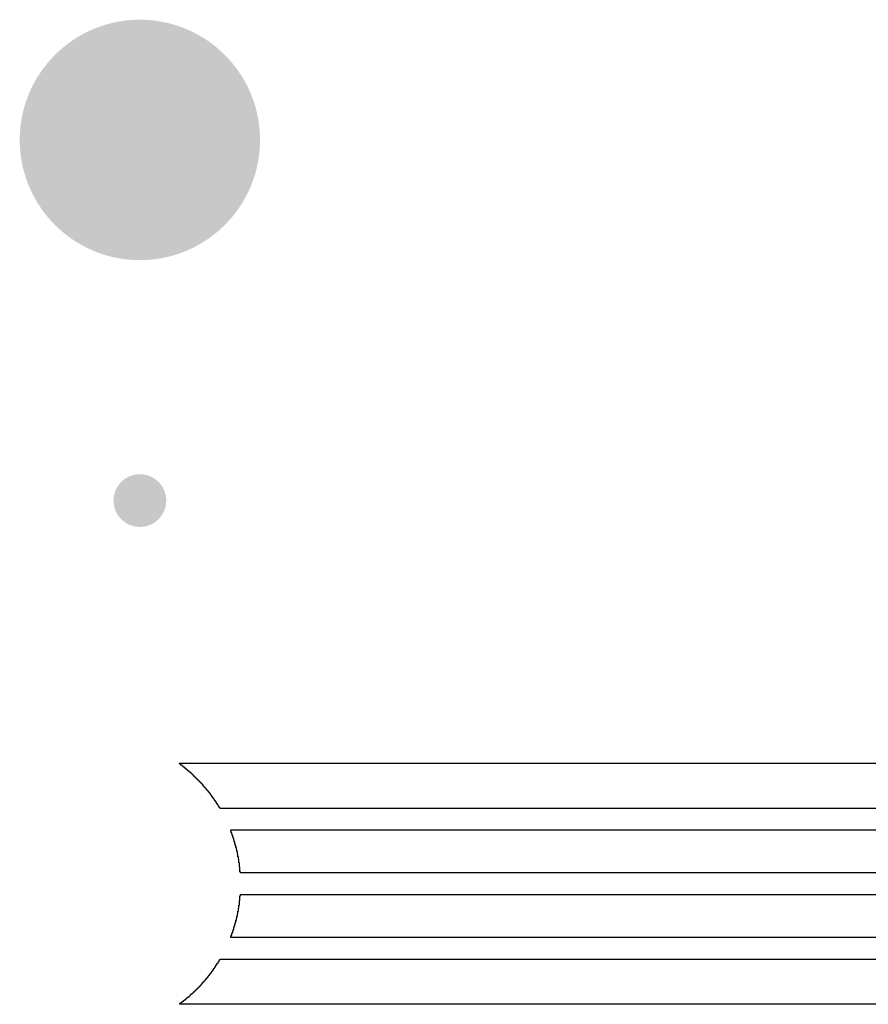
# Model space of a CAD drawing. Header units: inches. Extents: x 3 to 137, y 3 to 137.
# Tile 3 of 5: x 3 to 21, y 116 to 136. Entities that reach past the tile are written whole.
import ezdxf

# ---------------------------------------------------------------- set-up
doc = ezdxf.new("R2010")
doc.units = ezdxf.units.IN
doc.layers.add('Pad Holes', color=156, linetype='Continuous')
doc.layers.add('Top Solder', color=216, linetype='Continuous')

# ---------------------------------------------------------------- blocks, each defined once
blk = doc.blocks.new('TP_1_00MM_3813')
at = {"layer": 'Top Solder'}
h = blk.add_hatch(color=216, dxfattribs=at)
edge = h.paths.add_edge_path()
edge.add_arc((0, 0), 0.55, 0, 360)

msp = doc.modelspace()

# ---------------------------------------------------------------- hatches: boundary and pattern name
at = {"layer": 'Pad Holes'}
h = msp.add_hatch(color=7, dxfattribs=at)
edge = h.paths.add_edge_path()
edge.add_arc((5.994, 133.994), 1.75, 0, 360)
at = {"layer": 'Top Solder'}
h = msp.add_hatch(color=216, dxfattribs=at)
edge = h.paths.add_edge_path()
edge.add_arc((5.994, 133.994), 2.5, 0, 360)

# ---------------------------------------------------------------- linework, layer by layer
for p, q in [((6.815, 121.025), (6.815, 121.036)), ((6.815, 121.036), (38.807, 121.036)), ((6.826, 121.025), (6.815, 121.025)), ((6.826, 121.014), (6.826, 121.025)), ((6.836, 121.014), (6.826, 121.014)), ((6.836, 121.004), (6.836, 121.014)), ((6.847, 121.004), (6.836, 121.004)), ((6.847, 120.993), (6.847, 121.004)), ((6.868, 120.993), (6.847, 120.993)), ((6.868, 120.983), (6.868, 120.993)), ((6.879, 120.983), (6.868, 120.983)), ((6.879, 120.972), (6.879, 120.983)), ((6.889, 120.972), (6.879, 120.972)), ((6.889, 120.962), (6.889, 120.972)), ((6.9, 120.962), (6.889, 120.962)), ((6.9, 120.951), (6.9, 120.962)), ((6.921, 120.951), (6.9, 120.951)), ((6.921, 120.94), (6.921, 120.951)), ((6.932, 120.94), (6.921, 120.94)), ((6.932, 120.93), (6.932, 120.94)), ((6.942, 120.93), (6.932, 120.93)), ((6.942, 120.919), (6.942, 120.93)), ((6.953, 120.919), (6.942, 120.919)), ((6.953, 120.909), (6.953, 120.919)), ((6.974, 120.909), (6.953, 120.909)), ((6.974, 120.898), (6.974, 120.909)), ((6.985, 120.898), (6.974, 120.898)), ((6.985, 120.887), (6.985, 120.898)), ((6.995, 120.887), (6.985, 120.887)), ((6.995, 120.877), (6.995, 120.887)), ((7.006, 120.877), (6.995, 120.877)), ((7.006, 120.866), (7.006, 120.877)), ((7.016, 120.866), (7.006, 120.866)), ((7.016, 120.856), (7.016, 120.866)), ((7.027, 120.856), (7.016, 120.856)), ((7.027, 120.845), (7.027, 120.856)), ((7.048, 120.845), (7.027, 120.845)), ((7.048, 120.835), (7.048, 120.845)), ((7.059, 120.835), (7.048, 120.835)), ((7.059, 120.824), (7.059, 120.835)), ((7.069, 120.824), (7.059, 120.824)), ((7.069, 120.813), (7.069, 120.824)), ((7.08, 120.813), (7.069, 120.813)), ((7.08, 120.803), (7.08, 120.813)), ((7.09, 120.803), (7.08, 120.803)), ((7.09, 120.792), (7.09, 120.803)), ((7.101, 120.792), (7.09, 120.792)), ((7.101, 120.782), (7.101, 120.792)), ((7.112, 120.782), (7.101, 120.782)), ((7.112, 120.771), (7.112, 120.782)), ((7.122, 120.771), (7.112, 120.771)), ((7.122, 120.76), (7.122, 120.771)), ((7.133, 120.76), (7.122, 120.76)), ((7.133, 120.75), (7.133, 120.76)), ((7.143, 120.75), (7.133, 120.75)), ((7.143, 120.739), (7.143, 120.75)), ((7.154, 120.739), (7.143, 120.739)), ((7.154, 120.729), (7.154, 120.739)), ((7.165, 120.729), (7.154, 120.729)), ((7.165, 120.718), (7.165, 120.729)), ((7.175, 120.718), (7.165, 120.718)), ((7.175, 120.708), (7.175, 120.718)), ((7.186, 120.708), (7.175, 120.708)), ((7.186, 120.697), (7.186, 120.708)), ((7.196, 120.697), (7.186, 120.697)), ((7.196, 120.686), (7.196, 120.697)), ((7.207, 120.686), (7.196, 120.686)), ((7.207, 120.676), (7.207, 120.686)), ((7.217, 120.676), (7.207, 120.676)), ((7.217, 120.665), (7.217, 120.676)), ((7.228, 120.665), (7.217, 120.665)), ((7.228, 120.655), (7.228, 120.665)), ((7.239, 120.655), (7.228, 120.655)), ((7.239, 120.644), (7.239, 120.655)), ((7.249, 120.644), (7.239, 120.644)), ((7.249, 120.633), (7.249, 120.644)), ((7.26, 120.633), (7.249, 120.633)), ((7.26, 120.623), (7.26, 120.633)), ((7.27, 120.623), (7.26, 120.623)), ((7.27, 120.612), (7.27, 120.623)), ((7.281, 120.612), (7.27, 120.612)), ((7.281, 120.602), (7.281, 120.612)), ((7.292, 120.602), (7.281, 120.602)), ((7.292, 120.591), (7.292, 120.602)), ((7.302, 120.591), (7.292, 120.591)), ((7.302, 120.581), (7.302, 120.591)), ((7.313, 120.581), (7.302, 120.581)), ((7.313, 120.559), (7.313, 120.581)), ((7.323, 120.559), (7.313, 120.559)), ((7.323, 120.549), (7.323, 120.559)), ((7.334, 120.549), (7.323, 120.549)), ((7.334, 120.538), (7.334, 120.549)), ((7.344, 120.538), (7.334, 120.538)), ((7.344, 120.528), (7.344, 120.538)), ((7.355, 120.528), (7.344, 120.528)), ((7.355, 120.517), (7.355, 120.528)), ((7.366, 120.517), (7.355, 120.517)), ((7.366, 120.506), (7.366, 120.517)), ((7.376, 120.506), (7.366, 120.506)), ((7.376, 120.485), (7.376, 120.506)), ((7.387, 120.485), (7.376, 120.485)), ((7.387, 120.475), (7.387, 120.485)), ((7.397, 120.475), (7.387, 120.475)), ((7.397, 120.464), (7.397, 120.475)), ((7.408, 120.464), (7.397, 120.464)), ((7.408, 120.454), (7.408, 120.464)), ((7.419, 120.454), (7.408, 120.454)), ((7.419, 120.432), (7.419, 120.454)), ((7.429, 120.432), (7.419, 120.432)), ((7.429, 120.422), (7.429, 120.432)), ((7.44, 120.422), (7.429, 120.422)), ((7.44, 120.411), (7.44, 120.422)), ((7.45, 120.411), (7.44, 120.411)), ((7.45, 120.401), (7.45, 120.411)), ((7.461, 120.401), (7.45, 120.401)), ((7.461, 120.379), (7.461, 120.401)), ((7.471, 120.379), (7.461, 120.379)), ((7.471, 120.369), (7.471, 120.379)), ((7.482, 120.369), (7.471, 120.369)), ((7.482, 120.358), (7.482, 120.369)), ((7.493, 120.358), (7.482, 120.358)), ((7.493, 120.337), (7.493, 120.358)), ((7.503, 120.337), (7.493, 120.337)), ((7.503, 120.327), (7.503, 120.337)), ((7.514, 120.327), (7.503, 120.327)), ((7.514, 120.305), (7.514, 120.327)), ((7.524, 120.305), (7.514, 120.305)), ((7.524, 120.295), (7.524, 120.305)), ((7.535, 120.295), (7.524, 120.295)), ((7.535, 120.284), (7.535, 120.295)), ((7.546, 120.284), (7.535, 120.284)), ((7.546, 120.263), (7.546, 120.284)), ((7.556, 120.263), (7.546, 120.263)), ((7.556, 120.252), (7.556, 120.263)), ((7.567, 120.252), (7.556, 120.252)), ((7.567, 120.231), (7.567, 120.252)), ((7.577, 120.231), (7.567, 120.231)), ((7.577, 120.221), (7.577, 120.231)), ((7.588, 120.221), (7.577, 120.221)), ((7.588, 120.2), (7.588, 120.221)), ((7.598, 120.2), (7.588, 120.2)), ((7.598, 120.189), (7.598, 120.2)), ((7.609, 120.189), (7.598, 120.189)), ((7.609, 120.168), (7.609, 120.189)), ((7.62, 120.168), (7.609, 120.168)), ((7.62, 120.147), (7.62, 120.168)), ((7.63, 120.147), (7.62, 120.147)), ((7.63, 120.136), (7.63, 120.147)), ((7.641, 120.136), (7.63, 120.136)), ((7.641, 120.115), (7.641, 120.136)), ((7.651, 120.115), (7.641, 120.115)), ((7.651, 120.104), (7.651, 120.115)), ((7.662, 120.104), (7.651, 120.104)), ((7.662, 120.094), (7.662, 120.104)), ((29.939, 120.094), (7.662, 120.094)), ((7.884, 119.618), (7.884, 119.649)), ((7.884, 119.649), (29.939, 119.649)), ((7.895, 119.618), (7.884, 119.618)), ((7.895, 119.586), (7.895, 119.618)), ((7.905, 119.586), (7.895, 119.586)), ((7.905, 119.565), (7.905, 119.586)), ((7.916, 119.565), (7.905, 119.565)), ((7.916, 119.533), (7.916, 119.565)), ((7.927, 119.533), (7.916, 119.533)), ((7.927, 119.501), (7.927, 119.533)), ((7.937, 119.501), (7.927, 119.501)), ((7.937, 119.469), (7.937, 119.501)), ((7.948, 119.469), (7.937, 119.469)), ((7.948, 119.438), (7.948, 119.469)), ((7.958, 119.438), (7.948, 119.438)), ((7.958, 119.395), (7.958, 119.438)), ((7.969, 119.395), (7.958, 119.395)), ((7.969, 119.364), (7.969, 119.395)), ((7.979, 119.364), (7.969, 119.364)), ((7.979, 119.321), (7.979, 119.364)), ((7.99, 119.321), (7.979, 119.321)), ((7.99, 119.279), (7.99, 119.321)), ((8.001, 119.279), (7.99, 119.279)), ((8.001, 119.237), (8.001, 119.279)), ((8.011, 119.237), (8.001, 119.237)), ((8.011, 119.194), (8.011, 119.237)), ((8.022, 119.194), (8.011, 119.194)), ((8.022, 119.141), (8.022, 119.194)), ((8.032, 119.141), (8.022, 119.141)), ((8.032, 119.088), (8.032, 119.141)), ((8.043, 119.088), (8.032, 119.088)), ((8.043, 119.035), (8.043, 119.088)), ((8.054, 119.035), (8.043, 119.035)), ((8.054, 118.961), (8.054, 119.035)), ((8.064, 118.961), (8.054, 118.961)), ((8.064, 118.877), (8.064, 118.961)), ((8.075, 118.877), (8.064, 118.877)), ((8.075, 118.771), (8.075, 118.877)), ((8.085, 118.771), (8.075, 118.771)), ((8.085, 118.75), (8.085, 118.771)), ((29.939, 118.75), (8.085, 118.75)), ((8.064, 118.083), (8.064, 118.168)), ((8.064, 118.168), (8.075, 118.168)), ((8.075, 118.168), (8.075, 118.274)), ((8.075, 118.274), (8.085, 118.274)), ((8.085, 118.274), (8.085, 118.305)), ((8.085, 118.305), (29.939, 118.305)), ((8.032, 117.903), (8.032, 117.956)), ((8.032, 117.956), (8.043, 117.956)), ((8.043, 117.956), (8.043, 118.02)), ((8.043, 118.02), (8.054, 118.02)), ((8.054, 118.02), (8.054, 118.083)), ((8.054, 118.083), (8.064, 118.083)), ((7.99, 117.723), (7.99, 117.766)), ((7.99, 117.766), (8.001, 117.766)), ((8.001, 117.766), (8.001, 117.808)), ((8.001, 117.808), (8.011, 117.808)), ((8.011, 117.808), (8.011, 117.85)), ((8.011, 117.85), (8.022, 117.85)), ((8.022, 117.85), (8.022, 117.903)), ((8.022, 117.903), (8.032, 117.903)), ((7.927, 117.512), (7.927, 117.543)), ((7.927, 117.543), (7.937, 117.543)), ((7.937, 117.543), (7.937, 117.575)), ((7.937, 117.575), (7.948, 117.575)), ((7.948, 117.575), (7.948, 117.617)), ((7.948, 117.617), (7.958, 117.617)), ((7.958, 117.617), (7.958, 117.649)), ((7.958, 117.649), (7.969, 117.649)), ((7.969, 117.649), (7.969, 117.681)), ((7.969, 117.681), (7.979, 117.681)), ((7.979, 117.681), (7.979, 117.723)), ((7.979, 117.723), (7.99, 117.723)), ((7.884, 117.406), (7.884, 117.427)), ((7.884, 117.427), (7.895, 117.427)), ((29.939, 117.406), (7.884, 117.406)), ((7.895, 117.427), (7.895, 117.459)), ((7.895, 117.459), (7.905, 117.459)), ((7.905, 117.459), (7.905, 117.49)), ((7.905, 117.49), (7.916, 117.49)), ((7.916, 117.49), (7.916, 117.512)), ((7.916, 117.512), (7.927, 117.512)), ((7.641, 116.908), (7.641, 116.929)), ((7.641, 116.929), (7.651, 116.929)), ((7.651, 116.929), (7.651, 116.951)), ((7.651, 116.951), (7.662, 116.951)), ((7.662, 116.951), (7.662, 116.961)), ((7.662, 116.961), (29.939, 116.961)), ((7.503, 116.707), (7.503, 116.718)), ((7.503, 116.718), (7.514, 116.718)), ((7.514, 116.718), (7.514, 116.739)), ((7.514, 116.739), (7.524, 116.739)), ((7.524, 116.739), (7.524, 116.75)), ((7.524, 116.75), (7.535, 116.75)), ((7.535, 116.75), (7.535, 116.771)), ((7.535, 116.771), (7.546, 116.771)), ((7.546, 116.771), (7.546, 116.781)), ((7.546, 116.781), (7.556, 116.781)), ((7.556, 116.781), (7.556, 116.802)), ((7.556, 116.802), (7.567, 116.802)), ((7.567, 116.802), (7.567, 116.813)), ((7.567, 116.813), (7.577, 116.813)), ((7.577, 116.813), (7.577, 116.834)), ((7.577, 116.834), (7.588, 116.834)), ((7.588, 116.834), (7.588, 116.845)), ((7.588, 116.845), (7.598, 116.845)), ((7.598, 116.845), (7.598, 116.866)), ((7.598, 116.866), (7.609, 116.866)), ((7.609, 116.866), (7.609, 116.877)), ((7.609, 116.877), (7.62, 116.877)), ((7.62, 116.877), (7.62, 116.898)), ((7.62, 116.898), (7.63, 116.898)), ((7.63, 116.898), (7.63, 116.908)), ((7.63, 116.908), (7.641, 116.908)), ((7.334, 116.496), (7.334, 116.506)), ((7.334, 116.506), (7.344, 116.506)), ((7.344, 116.506), (7.344, 116.517)), ((7.344, 116.517), (7.355, 116.517)), ((7.355, 116.517), (7.355, 116.527)), ((7.355, 116.527), (7.366, 116.527)), ((7.366, 116.527), (7.366, 116.549)), ((7.366, 116.549), (7.376, 116.549)), ((7.376, 116.549), (7.376, 116.559)), ((7.376, 116.559), (7.387, 116.559)), ((7.387, 116.559), (7.387, 116.57)), ((7.387, 116.57), (7.397, 116.57)), ((7.397, 116.57), (7.397, 116.58)), ((7.397, 116.58), (7.408, 116.58)), ((7.408, 116.58), (7.408, 116.601)), ((7.408, 116.601), (7.419, 116.601)), ((7.419, 116.601), (7.419, 116.612)), ((7.419, 116.612), (7.429, 116.612)), ((7.429, 116.612), (7.429, 116.623)), ((7.429, 116.623), (7.44, 116.623)), ((7.44, 116.623), (7.44, 116.633)), ((7.44, 116.633), (7.45, 116.633)), ((7.45, 116.633), (7.45, 116.654)), ((7.45, 116.654), (7.461, 116.654)), ((7.461, 116.654), (7.461, 116.665)), ((7.461, 116.665), (7.471, 116.665)), ((7.471, 116.665), (7.471, 116.676)), ((7.471, 116.676), (7.482, 116.676)), ((7.482, 116.676), (7.482, 116.697)), ((7.482, 116.697), (7.493, 116.697)), ((7.493, 116.697), (7.493, 116.707)), ((7.493, 116.707), (7.503, 116.707)), ((7.143, 116.295), (7.143, 116.305)), ((7.143, 116.305), (7.154, 116.305)), ((7.154, 116.305), (7.154, 116.316)), ((7.154, 116.316), (7.165, 116.316)), ((7.165, 116.316), (7.165, 116.326)), ((7.165, 116.326), (7.175, 116.326)), ((7.175, 116.326), (7.175, 116.337)), ((7.175, 116.337), (7.186, 116.337)), ((7.186, 116.337), (7.186, 116.347)), ((7.186, 116.347), (7.196, 116.347)), ((7.196, 116.347), (7.196, 116.358)), ((7.196, 116.358), (7.207, 116.358)), ((7.207, 116.358), (7.207, 116.369)), ((7.207, 116.369), (7.217, 116.369)), ((7.217, 116.369), (7.217, 116.379)), ((7.217, 116.379), (7.228, 116.379)), ((7.228, 116.379), (7.228, 116.39)), ((7.228, 116.39), (7.239, 116.39)), ((7.239, 116.39), (7.239, 116.4)), ((7.239, 116.4), (7.249, 116.4)), ((7.249, 116.4), (7.249, 116.411)), ((7.249, 116.411), (7.26, 116.411)), ((7.26, 116.411), (7.26, 116.422)), ((7.26, 116.422), (7.27, 116.422)), ((7.27, 116.422), (7.27, 116.432)), ((7.27, 116.432), (7.281, 116.432)), ((7.281, 116.432), (7.281, 116.443)), ((7.281, 116.443), (7.292, 116.443)), ((7.292, 116.443), (7.292, 116.464)), ((7.292, 116.464), (7.302, 116.464)), ((7.302, 116.464), (7.302, 116.474)), ((7.302, 116.474), (7.313, 116.474)), ((7.313, 116.474), (7.313, 116.485)), ((7.313, 116.485), (7.323, 116.485)), ((7.323, 116.485), (7.323, 116.496)), ((7.323, 116.496), (7.334, 116.496)), ((6.911, 116.093), (6.911, 116.104)), ((6.911, 116.104), (6.921, 116.104)), ((6.921, 116.104), (6.921, 116.115)), ((6.921, 116.115), (6.942, 116.115)), ((6.942, 116.115), (6.942, 116.125)), ((6.942, 116.125), (6.953, 116.125)), ((6.953, 116.125), (6.953, 116.136)), ((6.953, 116.136), (6.963, 116.136)), ((6.963, 116.136), (6.963, 116.146)), ((6.963, 116.146), (6.974, 116.146)), ((6.974, 116.146), (6.974, 116.157)), ((6.974, 116.157), (6.985, 116.157)), ((6.985, 116.157), (6.985, 116.168)), ((6.985, 116.168), (7.006, 116.168)), ((7.006, 116.168), (7.006, 116.178)), ((7.006, 116.178), (7.016, 116.178)), ((7.016, 116.178), (7.016, 116.189)), ((7.016, 116.189), (7.027, 116.189)), ((7.027, 116.189), (7.027, 116.199)), ((7.027, 116.199), (7.038, 116.199)), ((7.038, 116.199), (7.038, 116.21)), ((7.038, 116.21), (7.048, 116.21)), ((7.048, 116.21), (7.048, 116.22)), ((7.048, 116.22), (7.059, 116.22)), ((7.059, 116.22), (7.059, 116.231)), ((7.059, 116.231), (7.069, 116.231)), ((7.069, 116.231), (7.069, 116.242)), ((7.069, 116.242), (7.09, 116.242)), ((7.09, 116.242), (7.09, 116.252)), ((7.09, 116.252), (7.101, 116.252)), ((7.101, 116.252), (7.101, 116.263)), ((7.101, 116.263), (7.112, 116.263)), ((7.112, 116.263), (7.112, 116.273)), ((7.112, 116.273), (7.122, 116.273)), ((7.122, 116.273), (7.122, 116.284)), ((7.122, 116.284), (7.133, 116.284)), ((7.133, 116.284), (7.133, 116.295)), ((7.133, 116.295), (7.143, 116.295)), ((6.826, 116.019), (6.826, 116.041)), ((6.826, 116.041), (6.847, 116.041)), ((38.807, 116.019), (6.826, 116.019)), ((6.847, 116.041), (6.847, 116.051)), ((6.847, 116.051), (6.858, 116.051)), ((6.858, 116.051), (6.858, 116.062)), ((6.858, 116.062), (6.868, 116.062)), ((6.868, 116.062), (6.868, 116.072)), ((6.868, 116.072), (6.889, 116.072)), ((6.889, 116.072), (6.889, 116.083)), ((6.889, 116.083), (6.9, 116.083)), ((6.9, 116.083), (6.9, 116.093)), ((6.9, 116.093), (6.911, 116.093))]:
    msp.add_line(p, q, dxfattribs=at)

# ---------------------------------------------------------------- block references
at = {"rotation": 90}
msp.add_blockref('TP_1_00MM_3813', (5.994, 126.494), dxfattribs=at)

doc.saveas('drawing.dxf')
